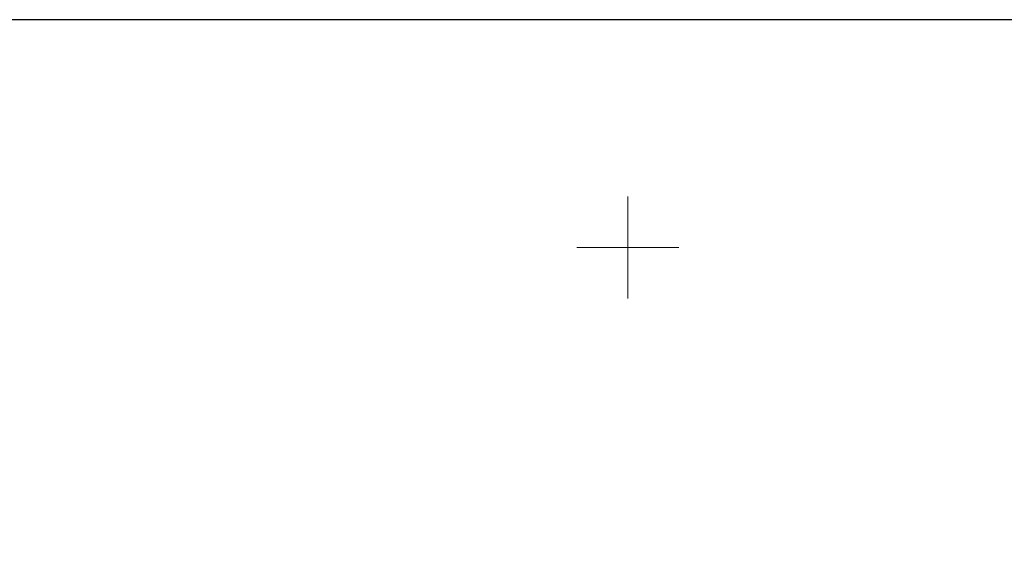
# Model space of a CAD drawing. Header units: metres. Extents: x 8377125 to 8377741, y 5529327 to 5529631.
# Tile 135 of 150: x 8377320 to 8377368, y 5529584 to 5529611. Entities that reach past the tile are written whole.
import ezdxf

# ---------------------------------------------------------------- set-up
doc = ezdxf.new("R2010")
doc.units = ezdxf.units.M
doc.header["$MEASUREMENT"] = 0
for name, color, linetype, lineweight in [('1 500 A2 Ramka', 2, 'Continuous', 0), ('1 500 A2 Ramka (Construction)', 2, 'Continuous', 0), ('Wstawianie ramki sekcyjnej z opisem', 7, 'Continuous', 0)]:
    doc.layers.add(name, color=color, linetype=linetype, lineweight=lineweight)

# ---------------------------------------------------------------- blocks, each defined once
blk = doc.blocks.new('*U23')
at = {"layer": '1 500 A2 Ramka (Construction)', "color": 2, "linetype": 'Continuous', "lineweight": 30}
blk.add_3dface([(-10.1172, -20.5497), (10.1172, -20.5497), (10.1172, 9.1484), (-10.1172, 9.1484)], dxfattribs=at)

msp = doc.modelspace()

# ---------------------------------------------------------------- linework, layer by layer
at = {"layer": 'Wstawianie ramki sekcyjnej z opisem', "color": 7}
for p, q in [((8377350, 5529597.5), (8377350, 5529602.5)), ((8377350, 5529597.5), (8377350, 5529602.5)), ((8377347.5, 5529600), (8377352.5, 5529600)), ((8377347.5, 5529600), (8377352.5, 5529600))]:
    msp.add_line(p, q, dxfattribs=at)

# ---------------------------------------------------------------- block references
at = {"layer": '1 500 A2 Ramka', "color": 2, "linetype": 'Continuous', "lineweight": 30, "xscale": 10, "yscale": 10, "zscale": 10, "rotation": 90}
msp.add_blockref('*U23', (8377301.832, 5529509.982), dxfattribs=at)

doc.saveas('drawing.dxf')
